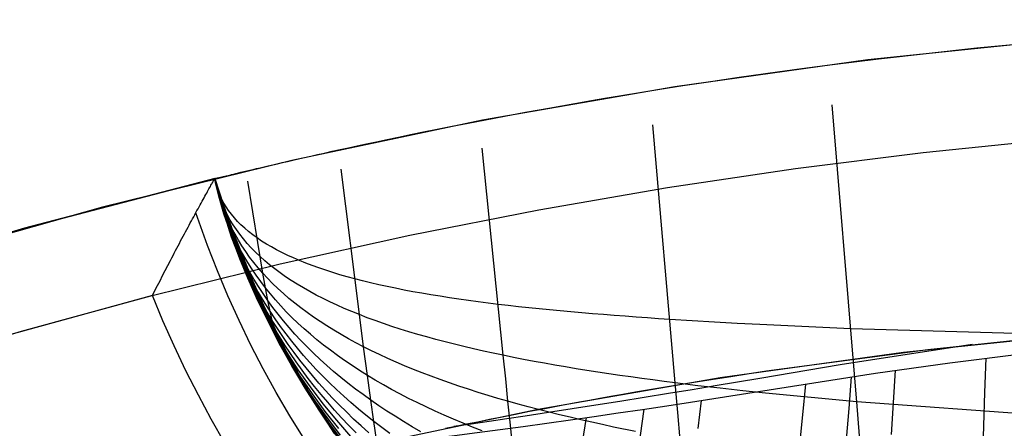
# Model space of a CAD drawing. Header units: millimetres. Extents: x -58 to 58, y -58 to 57.
# Tile 62 of 102: x -15.56 to -5.54, y 53.33 to 57.49. Entities that reach past the tile are written whole.
import ezdxf

# ---------------------------------------------------------------- set-up
doc = ezdxf.new("R2010")
doc.units = ezdxf.units.MM
doc.header["$MEASUREMENT"] = 0
doc.layers.add('Predefinito', color=5, linetype='Continuous')

msp = doc.modelspace()

# ---------------------------------------------------------------- linework, layer by layer
at = {"layer": 'Predefinito'}
for points in [[(20.39, 53.763), (18.522, 54.435), (16.632, 55.042), (14.722, 55.583), (12.795, 56.058), (10.852, 56.467), (8.897, 56.808), (6.931, 57.081), (4.957, 57.286), (2.976, 57.423), (0.992, 57.491), (-0.992, 57.491), (-2.976, 57.423), (-4.957, 57.286), (-6.931, 57.081), (-8.897, 56.808), (-10.852, 56.467), (-12.795, 56.058), (-14.722, 55.583), (-16.632, 55.042)], [(-16.864, 53.925), (-15.546, 54.319), (-14.228, 54.679), (-12.911, 55.005), (-11.594, 55.298), (-10.281, 55.557), (-8.971, 55.783), (-7.667, 55.977), (-6.368, 56.14), (-5.077, 56.271), (-3.793, 56.373), (-2.519, 56.444), (-1.254, 56.486), (0, 56.5), (1.254, 56.486), (2.519, 56.444), (3.793, 56.373)], [(-21.201, 53.449), (-19.328, 54.154), (-17.432, 54.794), (-15.514, 55.368), (-13.578, 55.874)], [(-13.578, 55.874), (-15.514, 55.368), (-17.432, 54.794), (-19.328, 54.154), (-21.201, 53.449)], [(-13.578, 55.874), (-13.488, 55.602), (-13.393, 55.338), (-13.294, 55.08), (-13.19, 54.829), (-13.081, 54.585), (-12.968, 54.347), (-12.851, 54.116), (-12.729, 53.891), (-12.602, 53.672), (-12.472, 53.46), (-12.337, 53.254)], [(-12.337, 53.254), (-12.472, 53.46), (-12.602, 53.672), (-12.729, 53.891), (-12.851, 54.116), (-12.968, 54.347), (-13.081, 54.585), (-13.19, 54.829), (-13.294, 55.08), (-13.393, 55.338), (-13.488, 55.602), (-13.578, 55.874)], [(-12.337, 53.254), (-12.472, 53.46), (-12.602, 53.672), (-12.729, 53.891), (-12.851, 54.116), (-12.968, 54.347), (-13.081, 54.585), (-13.19, 54.829), (-13.294, 55.08), (-13.393, 55.338), (-13.488, 55.602), (-13.578, 55.874)], [(-14.212, 54.683), (-15.728, 54.267), (-17.233, 53.808), (-18.724, 53.307), (-20.2, 52.766)], [(-13.474, 53.181), (-13.613, 53.423), (-13.745, 53.669), (-13.871, 53.917), (-13.991, 54.17), (-14.105, 54.425), (-14.212, 54.683)], [(21.073, 50.261), (19.326, 50.958), (17.556, 51.595), (15.764, 52.17), (13.954, 52.683), (12.127, 53.134), (10.286, 53.521), (8.433, 53.844), (6.569, 54.103), (4.698, 54.297), (2.821, 54.427), (0.941, 54.492), (-0.941, 54.492), (-2.821, 54.427), (-4.698, 54.297), (-6.569, 54.103), (-8.433, 53.844), (-10.286, 53.521), (-12.127, 53.134), (-13.954, 52.683), (-15.764, 52.17)]]:
    msp.add_lwpolyline(points, dxfattribs=at)
at = {"layer": 'Predefinito', "extrusion": (0, 1, 0)}
for points in [[(13.578, 319), (13.578, 60)], [(13.578, 60), (13.578, 35)]]:
    msp.add_lwpolyline(points, dxfattribs=at)
at = {"layer": 'Predefinito', "extrusion": (-0.308264, 0.951301, 0)}
msp.add_lwpolyline([(-4.307, 319), (-4.307, 319.022), (-4.306, 319.045), (-4.305, 319.067), (-4.303, 319.09), (-4.301, 319.113), (-4.298, 319.136), (-4.294, 319.159), (-4.29, 319.183), (-4.286, 319.206), (-4.281, 319.229), (-4.275, 319.253), (-4.268, 319.276), (-4.261, 319.3), (-4.254, 319.323), (-4.245, 319.346), (-4.236, 319.37)], dxfattribs=at)
at = {"layer": 'Predefinito', "extrusion": (-0.329788, 0.944055, 0)}
msp.add_lwpolyline([(-5.604, 319), (-5.603, 319.025), (-5.602, 319.05), (-5.601, 319.076), (-5.598, 319.102), (-5.595, 319.128), (-5.592, 319.154), (-5.587, 319.18), (-5.582, 319.206), (-5.576, 319.233), (-5.569, 319.259), (-5.562, 319.286), (-5.554, 319.312), (-5.545, 319.338), (-5.535, 319.364), (-5.524, 319.39), (-5.513, 319.416), (-5.501, 319.442), (-5.488, 319.467), (-5.474, 319.493), (-5.459, 319.518), (-5.444, 319.542), (-5.428, 319.566), (-5.411, 319.59), (-5.394, 319.613), (-5.375, 319.636), (-5.356, 319.658), (-5.337, 319.68), (-5.317, 319.701), (-5.296, 319.722), (-5.274, 319.742), (-5.252, 319.761), (-5.23, 319.78)], dxfattribs=at)
at = {"layer": 'Predefinito', "extrusion": (-0.374472, 0.927238, 0)}
msp.add_lwpolyline([(-8.299, 319), (-8.299, 319.022), (-8.298, 319.045), (-8.297, 319.067), (-8.295, 319.09), (-8.293, 319.113), (-8.29, 319.136), (-8.287, 319.159), (-8.283, 319.182), (-8.278, 319.205), (-8.273, 319.229), (-8.267, 319.252), (-8.261, 319.275), (-8.254, 319.298), (-8.246, 319.322), (-8.238, 319.345), (-8.229, 319.368), (-8.22, 319.391), (-8.21, 319.414), (-8.199, 319.437), (-8.188, 319.459), (-8.176, 319.482), (-8.163, 319.504), (-8.15, 319.526), (-8.136, 319.547), (-8.122, 319.568), (-8.107, 319.589), (-8.092, 319.61), (-8.076, 319.63), (-8.059, 319.65), (-8.042, 319.67), (-8.025, 319.689), (-8.006, 319.707), (-7.988, 319.725), (-7.969, 319.743), (-7.949, 319.76), (-7.93, 319.776), (-7.909, 319.792), (-7.889, 319.808), (-7.868, 319.823), (-7.847, 319.837), (-7.825, 319.851), (-7.803, 319.864), (-7.781, 319.876), (-7.759, 319.888), (-7.736, 319.9), (-7.713, 319.91), (-7.69, 319.92), (-7.667, 319.93), (-7.644, 319.939), (-7.621, 319.947), (-7.598, 319.954), (-7.575, 319.961), (-7.551, 319.968), (-7.528, 319.974), (-7.505, 319.979), (-7.481, 319.983), (-7.458, 319.987), (-7.435, 319.991), (-7.412, 319.994), (-7.389, 319.996), (-7.366, 319.998), (-7.344, 319.999), (-7.322, 320), (-7.299, 320)], dxfattribs=at)
at = {"layer": 'Predefinito', "extrusion": (-0.469552, 0.882905, 0)}
msp.add_lwpolyline([(-14.064, 319), (-14.064, 319.022), (-14.063, 319.045), (-14.062, 319.067), (-14.06, 319.09), (-14.058, 319.113), (-14.055, 319.136), (-14.052, 319.159), (-14.048, 319.182), (-14.043, 319.205), (-14.038, 319.229), (-14.032, 319.252), (-14.026, 319.275), (-14.019, 319.298), (-14.011, 319.322), (-14.003, 319.345), (-13.994, 319.368), (-13.985, 319.391), (-13.974, 319.414), (-13.964, 319.437), (-13.952, 319.459), (-13.941, 319.482), (-13.928, 319.504), (-13.915, 319.526), (-13.901, 319.547), (-13.887, 319.568), (-13.872, 319.589), (-13.857, 319.61), (-13.841, 319.63), (-13.824, 319.65), (-13.807, 319.67), (-13.789, 319.689), (-13.771, 319.707), (-13.753, 319.725), (-13.734, 319.743), (-13.714, 319.76), (-13.695, 319.776), (-13.674, 319.792), (-13.654, 319.808), (-13.633, 319.823), (-13.611, 319.837), (-13.59, 319.851), (-13.568, 319.864), (-13.546, 319.876), (-13.524, 319.888), (-13.501, 319.9), (-13.478, 319.91), (-13.455, 319.92), (-13.432, 319.93), (-13.409, 319.939), (-13.386, 319.947), (-13.363, 319.954), (-13.339, 319.961), (-13.316, 319.968), (-13.293, 319.974), (-13.269, 319.979), (-13.246, 319.983), (-13.223, 319.987), (-13.2, 319.991), (-13.177, 319.994), (-13.154, 319.996), (-13.131, 319.998), (-13.109, 319.999), (-13.086, 320), (-13.064, 320)], dxfattribs=at)
at = {"layer": 'Predefinito', "extrusion": (0.998479, -0.034688, 0.042855)}
msp.add_lwpolyline([(53.551, 29.487), (53.739, 29.256)], dxfattribs=at)
at = {"layer": 'Predefinito', "extrusion": (0.998971, -0.029025, 0.034847)}
msp.add_lwpolyline([(53.67, 29.36), (53.848, 29.147)], dxfattribs=at)
at = {"layer": 'Predefinito', "extrusion": (0.997988, -0.039087, 0.049918)}
msp.add_lwpolyline([(53.433, 29.614), (53.629, 29.364)], dxfattribs=at)
at = {"layer": 'Predefinito', "extrusion": (0.997259, -0.043249, 0.06003)}
msp.add_lwpolyline([(53.215, 29.876), (53.419, 29.593)], dxfattribs=at)
at = {"layer": 'Predefinito', "extrusion": (0.99708, -0.043151, 0.062999)}
msp.add_lwpolyline([(53.122, 30.021), (53.322, 29.729)], dxfattribs=at)
at = {"layer": 'Predefinito', "extrusion": (-0.519217, 0.854643, 0)}
msp.add_lwpolyline([(-17.097, 319), (-17.097, 319.022), (-17.096, 319.045), (-17.095, 319.067), (-17.093, 319.09), (-17.09, 319.113), (-17.088, 319.136), (-17.084, 319.159), (-17.08, 319.182), (-17.076, 319.205), (-17.07, 319.229), (-17.065, 319.252), (-17.058, 319.275), (-17.051, 319.298), (-17.044, 319.322), (-17.035, 319.345), (-17.027, 319.368), (-17.017, 319.391), (-17.007, 319.414), (-16.996, 319.437), (-16.985, 319.459), (-16.973, 319.482), (-16.961, 319.504), (-16.948, 319.526), (-16.934, 319.547), (-16.92, 319.568), (-16.905, 319.589), (-16.889, 319.61), (-16.873, 319.63), (-16.857, 319.65), (-16.84, 319.67), (-16.822, 319.689), (-16.804, 319.707), (-16.785, 319.725), (-16.766, 319.743), (-16.747, 319.76), (-16.727, 319.776), (-16.707, 319.792), (-16.686, 319.808), (-16.665, 319.823), (-16.644, 319.837), (-16.622, 319.851), (-16.601, 319.864), (-16.578, 319.876), (-16.556, 319.888), (-16.534, 319.9), (-16.511, 319.91), (-16.488, 319.92), (-16.465, 319.93), (-16.442, 319.939), (-16.419, 319.947), (-16.395, 319.954), (-16.372, 319.961), (-16.349, 319.968), (-16.325, 319.974), (-16.302, 319.979), (-16.279, 319.983), (-16.256, 319.987), (-16.233, 319.991), (-16.21, 319.994), (-16.187, 319.996), (-16.164, 319.998), (-16.141, 319.999), (-16.119, 320), (-16.097, 320)], dxfattribs=at)
at = {"layer": 'Predefinito', "extrusion": (0.99698, -0.042221, 0.065174)}
msp.add_lwpolyline([(53.039, 30.19), (53.228, 29.899)], dxfattribs=at)
at = {"layer": 'Predefinito', "extrusion": (0.996472, -0.041662, 0.072857)}
msp.add_lwpolyline([(52.868, 30.668), (53.014, 30.413)], dxfattribs=at)
at = {"layer": 'Predefinito', "extrusion": (-0.544361, 0.838851, 0)}
msp.add_lwpolyline([(-18.639, 319), (-18.639, 319.022), (-18.638, 319.045), (-18.637, 319.067), (-18.635, 319.09), (-18.633, 319.113), (-18.63, 319.136), (-18.627, 319.159), (-18.623, 319.182), (-18.618, 319.205), (-18.613, 319.229), (-18.607, 319.252), (-18.601, 319.275), (-18.594, 319.298), (-18.586, 319.322), (-18.578, 319.345), (-18.569, 319.368), (-18.56, 319.391), (-18.55, 319.414), (-18.539, 319.437), (-18.528, 319.459), (-18.516, 319.482), (-18.503, 319.504), (-18.49, 319.526), (-18.476, 319.547), (-18.462, 319.568), (-18.447, 319.589), (-18.432, 319.61), (-18.416, 319.63), (-18.399, 319.65), (-18.382, 319.67), (-18.364, 319.689), (-18.346, 319.707), (-18.328, 319.725), (-18.309, 319.743), (-18.289, 319.76), (-18.27, 319.776), (-18.249, 319.792), (-18.229, 319.808), (-18.208, 319.823), (-18.186, 319.837), (-18.165, 319.851), (-18.143, 319.864), (-18.121, 319.876), (-18.099, 319.888), (-18.076, 319.9), (-18.053, 319.91), (-18.03, 319.92), (-18.007, 319.93), (-17.984, 319.939), (-17.961, 319.947), (-17.938, 319.954), (-17.914, 319.961), (-17.891, 319.968), (-17.868, 319.974), (-17.844, 319.979), (-17.821, 319.983), (-17.798, 319.987), (-17.775, 319.991), (-17.752, 319.994), (-17.729, 319.996), (-17.706, 319.998), (-17.684, 319.999), (-17.661, 320), (-17.639, 320)], dxfattribs=at)
at = {"layer": 'Predefinito'}
for points in [[(-13.578, 55.874, 35), (-13.574, 55.875, 34.839), (-13.566, 55.877, 34.678), (-13.555, 55.88, 34.518), (-13.538, 55.883, 34.357), (-13.518, 55.888, 34.196), (-13.493, 55.895, 34.035), (-13.462, 55.902, 33.874), (-13.426, 55.91, 33.714), (-13.406, 55.915, 33.633), (-13.385, 55.92, 33.553), (-13.362, 55.926, 33.473), (-13.337, 55.932, 33.392), (-13.311, 55.938, 33.312), (-13.283, 55.945, 33.231), (-13.253, 55.952, 33.151), (-13.221, 55.959, 33.071), (-13.188, 55.967, 32.99), (-13.152, 55.976, 32.91), (-13.115, 55.984, 32.829), (-13.075, 55.994, 32.749), (-13.033, 56.004, 32.669), (-12.988, 56.014, 32.588), (-12.941, 56.025, 32.508), (-12.892, 56.036, 32.427), (-12.839, 56.048, 32.347), (-12.784, 56.061, 32.267), (-12.726, 56.074, 32.186), (-12.665, 56.088, 32.106), (-12.6, 56.102, 32.026), (-12.532, 56.118, 31.945), (-12.46, 56.134, 31.865), (-12.383, 56.151, 31.785), (-12.303, 56.168, 31.704), (-12.218, 56.187, 31.624), (-12.128, 56.206, 31.544), (-12.033, 56.227, 31.463), (-11.931, 56.249, 31.383), (-11.823, 56.271, 31.303), (-11.708, 56.295, 31.222), (-11.585, 56.321, 31.142), (-11.454, 56.348, 31.062), (-11.314, 56.376, 30.981), (-11.162, 56.406, 30.901), (-10.999, 56.438, 30.821), (-10.822, 56.472, 30.74), (-10.629, 56.509, 30.66), (-10.415, 56.549, 30.58), (-10.178, 56.592, 30.499), (-9.912, 56.639, 30.419), (-9.766, 56.665, 30.379), (-9.608, 56.692, 30.339), (-9.438, 56.72, 30.299), (-9.252, 56.751, 30.259), (-9.047, 56.784, 30.219), (-8.816, 56.82, 30.179), (-8.553, 56.86, 30.139), (-8.241, 56.906, 30.099), (-7.85, 56.962, 30.06), (-7.605, 56.995, 30.04), (-7.291, 57.036, 30.021), (-6.823, 57.094, 30.002), (-5.824, 57.204, 29.996), (-4.68, 57.309, 29.998)], [(-6.83, 49.539, 60), (-6.821, 49.617, 55.219), (-6.812, 49.772, 52.034), (-6.809, 49.887, 50.442), (-6.809, 50.031, 48.851), (-6.812, 50.207, 47.262), (-6.82, 50.423, 45.679), (-6.832, 50.685, 44.105), (-6.84, 50.836, 43.323), (-6.85, 51.001, 42.544), (-6.861, 51.181, 41.769), (-6.874, 51.377, 40.999), (-6.889, 51.589, 40.234), (-6.905, 51.82, 39.474), (-6.923, 52.069, 38.72), (-6.944, 52.337, 37.972), (-6.966, 52.624, 37.233), (-6.99, 52.93, 36.502), (-7.016, 53.253, 35.783), (-7.044, 53.599, 35.074), (-7.074, 53.965, 34.384), (-7.296, 56.626, 29.61)], [(-8.654, 50.195, 60), (-8.664, 50.28, 55.263), (-8.663, 50.427, 52.107), (-8.665, 50.665, 48.953), (-8.67, 50.824, 47.378), (-8.679, 51.017, 45.808), (-8.692, 51.249, 44.246), (-8.71, 51.527, 42.695), (-8.721, 51.685, 41.925), (-8.733, 51.857, 41.158), (-8.747, 52.043, 40.396), (-8.763, 52.245, 39.638), (-8.78, 52.462, 38.885), (-8.799, 52.696, 38.138), (-8.82, 52.946, 37.398), (-8.842, 53.212, 36.665), (-8.866, 53.493, 35.942), (-8.892, 53.794, 35.229), (-9.121, 56.42, 29.694)], [(-10.329, 51.166, 60), (-10.368, 51.301, 53.852), (-10.382, 51.455, 50.779), (-10.403, 51.687, 47.71), (-10.418, 51.842, 46.18), (-10.436, 52.029, 44.657), (-10.458, 52.253, 43.142), (-10.485, 52.518, 41.638), (-10.516, 52.83, 40.148), (-10.533, 53.004, 39.409), (-10.552, 53.192, 38.674), (-10.573, 53.393, 37.945), (-10.594, 53.607, 37.222), (-10.617, 53.833, 36.507), (-10.642, 54.074, 35.799), (-10.856, 56.183, 30.275)], [(-11.749, 52.48, 60), (-11.83, 52.675, 51.222), (-11.865, 52.83, 48.299), (-11.907, 53.062, 45.388), (-11.931, 53.217, 43.94), (-11.959, 53.4, 42.501), (-11.99, 53.617, 41.071), (-12.025, 53.87, 39.652), (-12.063, 54.161, 38.249), (-12.106, 54.488, 36.867), (-12.292, 55.969, 31.457)], [(-14.212, 54.683, 320), (-14.187, 54.733, 319.999), (-14.161, 54.784, 319.996), (-14.135, 54.834, 319.992), (-14.109, 54.886, 319.985), (-14.083, 54.937, 319.977), (-14.056, 54.988, 319.967), (-14.03, 55.039, 319.954), (-14.016, 55.065, 319.947), (-14.003, 55.09, 319.94), (-13.99, 55.115, 319.932), (-13.977, 55.14, 319.923), (-13.964, 55.165, 319.914), (-13.951, 55.19, 319.905), (-13.938, 55.214, 319.895), (-13.925, 55.239, 319.884), (-13.912, 55.263, 319.873), (-13.899, 55.286, 319.862), (-13.887, 55.31, 319.85), (-13.875, 55.333, 319.838), (-13.862, 55.356, 319.825), (-13.85, 55.378, 319.812), (-13.838, 55.4, 319.798), (-13.827, 55.422, 319.784), (-13.815, 55.443, 319.77), (-13.804, 55.464, 319.755), (-13.792, 55.485, 319.739), (-13.781, 55.506, 319.723), (-13.77, 55.527, 319.706), (-13.759, 55.547, 319.688), (-13.748, 55.567, 319.67), (-13.737, 55.586, 319.651), (-13.727, 55.605, 319.632), (-13.717, 55.624, 319.613), (-13.707, 55.642, 319.592), (-13.697, 55.66, 319.572), (-13.687, 55.677, 319.55), (-13.678, 55.694, 319.528), (-13.669, 55.71, 319.506), (-13.66, 55.726, 319.483), (-13.652, 55.741, 319.459), (-13.644, 55.755, 319.435), (-13.637, 55.768, 319.411), (-13.63, 55.781, 319.387), (-13.623, 55.793, 319.362), (-13.617, 55.805, 319.336), (-13.611, 55.815, 319.31), (-13.605, 55.825, 319.283), (-13.603, 55.83, 319.27), (-13.6, 55.834, 319.257), (-13.598, 55.838, 319.243), (-13.596, 55.842, 319.229), (-13.594, 55.846, 319.216), (-13.592, 55.849, 319.202), (-13.59, 55.853, 319.188), (-13.588, 55.856, 319.174), (-13.586, 55.859, 319.16), (-13.585, 55.861, 319.146), (-13.584, 55.864, 319.131), (-13.582, 55.866, 319.117), (-13.581, 55.868, 319.103), (-13.58, 55.869, 319.088), (-13.58, 55.871, 319.074), (-13.579, 55.872, 319.059), (-13.578, 55.873, 319.044), (-13.578, 55.873, 319.03), (-13.578, 55.874, 319.015), (-13.578, 55.874, 319)], [(-12.346, 53.265, 58.584), (-12.478, 53.466, 58.596), (-12.604, 53.672, 58.609), (-12.725, 53.88, 58.622), (-12.841, 54.092, 58.636), (-12.951, 54.306, 58.65), (-13.055, 54.524, 58.664), (-13.155, 54.744, 58.678), (-13.249, 54.966, 58.692), (-13.338, 55.19, 58.706), (-13.423, 55.416, 58.721), (-13.503, 55.644, 58.735), (-13.578, 55.874, 58.75)], [(-12.358, 53.279, 57.168), (-12.489, 53.479, 57.193), (-12.615, 53.683, 57.219), (-12.735, 53.89, 57.245), (-12.85, 54.1, 57.272), (-12.959, 54.314, 57.299), (-13.063, 54.53, 57.327), (-13.161, 54.748, 57.355), (-13.254, 54.969, 57.384), (-13.342, 55.192, 57.413), (-13.426, 55.418, 57.442), (-13.504, 55.645, 57.471), (-13.578, 55.874, 57.5)], [(-12.371, 53.297, 55.751), (-12.502, 53.496, 55.789), (-12.628, 53.697, 55.828), (-12.747, 53.903, 55.868), (-12.861, 54.111, 55.908), (-12.97, 54.322, 55.949), (-13.072, 54.537, 55.991), (-13.169, 54.754, 56.033), (-13.261, 54.973, 56.076), (-13.348, 55.195, 56.119), (-13.429, 55.42, 56.162), (-13.506, 55.646, 56.206), (-13.578, 55.874, 56.25)], [(-12.385, 53.321, 54.335), (-12.516, 53.516, 54.386), (-12.642, 53.716, 54.437), (-12.761, 53.919, 54.49), (-12.874, 54.125, 54.544), (-12.982, 54.334, 54.599), (-13.083, 54.546, 54.654), (-13.179, 54.761, 54.711), (-13.27, 54.979, 54.768), (-13.355, 55.199, 54.825), (-13.434, 55.422, 54.883), (-13.508, 55.647, 54.942), (-13.578, 55.874, 55)], [(-12.263, 53.162, 52.858), (-12.401, 53.351, 52.92), (-12.532, 53.544, 52.983), (-12.657, 53.74, 53.047), (-12.776, 53.94, 53.113), (-12.889, 54.143, 53.18), (-12.995, 54.349, 53.249), (-13.096, 54.559, 53.318), (-13.191, 54.771, 53.389), (-13.279, 54.987, 53.46), (-13.362, 55.205, 53.532), (-13.439, 55.426, 53.604), (-13.511, 55.649, 53.677), (-13.578, 55.874, 53.75)], [(-12.28, 53.206, 51.43), (-12.417, 53.39, 51.504), (-12.549, 53.579, 51.58), (-12.674, 53.771, 51.657), (-12.792, 53.967, 51.736), (-12.904, 54.167, 51.817), (-13.01, 54.37, 51.899), (-13.109, 54.576, 51.982), (-13.203, 54.785, 52.067), (-13.289, 54.998, 52.152), (-13.37, 55.213, 52.238), (-13.445, 55.431, 52.325), (-13.514, 55.651, 52.412), (-13.578, 55.874, 52.5)], [(-12.298, 53.26, 50.003), (-12.435, 53.44, 50.089), (-12.566, 53.624, 50.177), (-12.691, 53.812, 50.267), (-12.809, 54.003, 50.359), (-12.921, 54.198, 50.453), (-13.025, 54.397, 50.549), (-13.123, 54.599, 50.646), (-13.215, 54.804, 50.745), (-13.3, 55.012, 50.844), (-13.379, 55.223, 50.945), (-13.451, 55.438, 51.046), (-13.518, 55.654, 51.148), (-13.578, 55.874, 51.25)], [(-12.316, 53.328, 48.576), (-12.454, 53.503, 48.674), (-12.585, 53.681, 48.775), (-12.709, 53.863, 48.878), (-12.827, 54.049, 48.983), (-12.937, 54.239, 49.09), (-13.041, 54.432, 49.2), (-13.138, 54.628, 49.311), (-13.228, 54.828, 49.423), (-13.311, 55.031, 49.537), (-13.388, 55.237, 49.652), (-13.458, 55.447, 49.767), (-13.521, 55.659, 49.883), (-13.578, 55.874, 50)], [(-12.193, 53.249, 47.045), (-12.337, 53.413, 47.152), (-12.474, 53.581, 47.262), (-12.605, 53.752, 47.375), (-12.729, 53.927, 47.49), (-12.845, 54.106, 47.608), (-12.955, 54.289, 47.729), (-13.058, 54.476, 47.852), (-13.153, 54.665, 47.976), (-13.241, 54.859, 48.102), (-13.322, 55.056, 48.23), (-13.397, 55.256, 48.359), (-13.464, 55.459, 48.489), (-13.524, 55.665, 48.619), (-13.578, 55.874, 48.75)], [(-12.14, 53.285, 45.555), (-12.215, 53.361, 45.613), (-12.288, 53.439, 45.672), (-12.359, 53.517, 45.732), (-12.428, 53.596, 45.792), (-12.496, 53.676, 45.853), (-12.562, 53.757, 45.915), (-12.626, 53.839, 45.978), (-12.689, 53.923, 46.042), (-12.749, 54.007, 46.106), (-12.808, 54.092, 46.171), (-12.865, 54.177, 46.237), (-12.92, 54.264, 46.303), (-12.974, 54.352, 46.37), (-13.075, 54.53, 46.506), (-13.169, 54.712, 46.644), (-13.255, 54.898, 46.783), (-13.334, 55.086, 46.925), (-13.406, 55.278, 47.067), (-13.47, 55.474, 47.211), (-13.528, 55.672, 47.355), (-13.578, 55.874, 47.5)], [(-12.011, 53.285, 44), (-12.089, 53.355, 44.061), (-12.165, 53.425, 44.124), (-12.239, 53.497, 44.187), (-12.312, 53.569, 44.251), (-12.383, 53.642, 44.316), (-12.452, 53.717, 44.382), (-12.52, 53.792, 44.449), (-12.585, 53.868, 44.517), (-12.649, 53.946, 44.586), (-12.711, 54.024, 44.655), (-12.771, 54.103, 44.726), (-12.83, 54.183, 44.797), (-12.886, 54.264, 44.868), (-12.941, 54.346, 44.941), (-12.994, 54.429, 45.014), (-13.044, 54.513, 45.088), (-13.093, 54.597, 45.163), (-13.14, 54.683, 45.238), (-13.185, 54.77, 45.314), (-13.27, 54.945, 45.466), (-13.346, 55.124, 45.621), (-13.416, 55.307, 45.777), (-13.477, 55.493, 45.934), (-13.531, 55.682, 46.092), (-13.578, 55.874, 46.25)], [(-11.795, 53.277, 42.374), (-11.878, 53.338, 42.437), (-11.959, 53.4, 42.501), (-12.039, 53.463, 42.566), (-12.116, 53.527, 42.632), (-12.192, 53.592, 42.699), (-12.266, 53.658, 42.767), (-12.339, 53.725, 42.837), (-12.41, 53.793, 42.907), (-12.478, 53.862, 42.979), (-12.546, 53.931, 43.051), (-12.611, 54.002, 43.125), (-12.674, 54.073, 43.199), (-12.736, 54.146, 43.274), (-12.795, 54.219, 43.35), (-12.853, 54.293, 43.427), (-12.909, 54.369, 43.505), (-12.963, 54.445, 43.583), (-13.015, 54.522, 43.663), (-13.065, 54.6, 43.743), (-13.113, 54.679, 43.823), (-13.159, 54.758, 43.905), (-13.203, 54.839, 43.987), (-13.245, 54.92, 44.069), (-13.285, 55.003, 44.152), (-13.323, 55.086, 44.235), (-13.359, 55.17, 44.319), (-13.426, 55.341, 44.488), (-13.484, 55.516, 44.658), (-13.535, 55.693, 44.829), (-13.578, 55.874, 45)], [(-11.481, 53.296, 40.681), (-11.57, 53.347, 40.742), (-11.657, 53.4, 40.805), (-11.743, 53.453, 40.87), (-11.827, 53.507, 40.935), (-11.909, 53.561, 41.002), (-11.99, 53.617, 41.071), (-12.069, 53.674, 41.14), (-12.147, 53.731, 41.211), (-12.223, 53.79, 41.283), (-12.296, 53.849, 41.357), (-12.369, 53.909, 41.431), (-12.439, 53.971, 41.506), (-12.507, 54.033, 41.583), (-12.574, 54.096, 41.661), (-12.639, 54.16, 41.739), (-12.702, 54.224, 41.819), (-12.762, 54.29, 41.9), (-12.821, 54.357, 41.981), (-12.878, 54.424, 42.064), (-12.934, 54.493, 42.147), (-12.987, 54.562, 42.231), (-13.038, 54.632, 42.316), (-13.087, 54.703, 42.402), (-13.134, 54.775, 42.489), (-13.179, 54.848, 42.576), (-13.222, 54.922, 42.664), (-13.263, 54.996, 42.752), (-13.301, 55.072, 42.841), (-13.338, 55.148, 42.93), (-13.373, 55.226, 43.02), (-13.406, 55.304, 43.111), (-13.436, 55.383, 43.201), (-13.465, 55.462, 43.292), (-13.492, 55.543, 43.383), (-13.516, 55.625, 43.475), (-13.539, 55.707, 43.566), (-13.578, 55.874, 43.75)], [(-10.855, 53.304, 38.825), (-10.954, 53.343, 38.88), (-11.051, 53.382, 38.935), (-11.147, 53.423, 38.993), (-11.242, 53.464, 39.052), (-11.335, 53.506, 39.112), (-11.426, 53.549, 39.175), (-11.517, 53.592, 39.238), (-11.605, 53.636, 39.304), (-11.693, 53.681, 39.371), (-11.778, 53.727, 39.439), (-11.862, 53.774, 39.509), (-11.944, 53.822, 39.58), (-12.025, 53.87, 39.652), (-12.104, 53.919, 39.726), (-12.181, 53.97, 39.802), (-12.256, 54.021, 39.878), (-12.33, 54.072, 39.956), (-12.401, 54.125, 40.035), (-12.471, 54.179, 40.115), (-12.539, 54.233, 40.197), (-12.605, 54.288, 40.279), (-12.669, 54.344, 40.363), (-12.731, 54.401, 40.447), (-12.792, 54.459, 40.533), (-12.85, 54.518, 40.62), (-12.906, 54.578, 40.708), (-12.96, 54.638, 40.796), (-13.012, 54.699, 40.886), (-13.062, 54.762, 40.976), (-13.11, 54.825, 41.067), (-13.156, 54.889, 41.159), (-13.2, 54.953, 41.252), (-13.242, 55.019, 41.345), (-13.281, 55.086, 41.439), (-13.319, 55.153, 41.534), (-13.354, 55.221, 41.629), (-13.388, 55.291, 41.724), (-13.419, 55.361, 41.82), (-13.448, 55.431, 41.917), (-13.475, 55.503, 42.014), (-13.5, 55.576, 42.11), (-13.522, 55.649, 42.208), (-13.543, 55.723, 42.305), (-13.561, 55.798, 42.402), (-13.578, 55.874, 42.5)], [(-9.296, 53.298, 36.759), (-9.52, 53.344, 36.817), (-9.631, 53.368, 36.849), (-9.741, 53.392, 36.883), (-9.851, 53.417, 36.918), (-9.96, 53.443, 36.956), (-10.068, 53.468, 36.995), (-10.175, 53.495, 37.037), (-10.282, 53.522, 37.08), (-10.387, 53.55, 37.125), (-10.491, 53.578, 37.173), (-10.594, 53.607, 37.222), (-10.697, 53.636, 37.273), (-10.797, 53.666, 37.326), (-10.897, 53.697, 37.38), (-10.996, 53.728, 37.437), (-11.093, 53.76, 37.496), (-11.188, 53.793, 37.556), (-11.283, 53.827, 37.618), (-11.376, 53.861, 37.681), (-11.467, 53.896, 37.747), (-11.557, 53.931, 37.814), (-11.646, 53.968, 37.883), (-11.733, 54.005, 37.953), (-11.818, 54.043, 38.025), (-11.901, 54.081, 38.098), (-11.983, 54.12, 38.173), (-12.063, 54.161, 38.249), (-12.142, 54.201, 38.327), (-12.218, 54.243, 38.406), (-12.293, 54.285, 38.487), (-12.366, 54.329, 38.569), (-12.437, 54.373, 38.652), (-12.506, 54.418, 38.737), (-12.574, 54.463, 38.822), (-12.639, 54.51, 38.909), (-12.702, 54.557, 38.997), (-12.764, 54.605, 39.087), (-12.823, 54.654, 39.177), (-12.88, 54.704, 39.268), (-12.936, 54.754, 39.361), (-12.989, 54.806, 39.454), (-13.04, 54.858, 39.549), (-13.089, 54.911, 39.644), (-13.136, 54.965, 39.74), (-13.181, 55.02, 39.837), (-13.223, 55.075, 39.935), (-13.263, 55.132, 40.033), (-13.302, 55.189, 40.132), (-13.338, 55.247, 40.232), (-13.371, 55.306, 40.332), (-13.403, 55.366, 40.433), (-13.433, 55.427, 40.534), (-13.46, 55.488, 40.636), (-13.485, 55.55, 40.737), (-13.508, 55.613, 40.84), (-13.529, 55.677, 40.942), (-13.547, 55.742, 41.045), (-13.564, 55.808, 41.147), (-13.578, 55.874, 41.25)], [(-5.181, 53.464, 34.97), (-7.044, 53.599, 35.074), (-7.972, 53.688, 35.124), (-8.203, 53.712, 35.142), (-8.434, 53.738, 35.165), (-8.663, 53.765, 35.193), (-8.892, 53.794, 35.229), (-9.005, 53.808, 35.249), (-9.119, 53.823, 35.272), (-9.232, 53.838, 35.296), (-9.345, 53.854, 35.323), (-9.457, 53.87, 35.352), (-9.568, 53.886, 35.382), (-9.679, 53.903, 35.415), (-9.79, 53.92, 35.449), (-9.899, 53.938, 35.486), (-10.008, 53.956, 35.524), (-10.116, 53.974, 35.565), (-10.223, 53.993, 35.608), (-10.329, 54.012, 35.652), (-10.435, 54.032, 35.699), (-10.539, 54.053, 35.748), (-10.642, 54.074, 35.799), (-10.744, 54.095, 35.851), (-10.844, 54.117, 35.906), (-10.944, 54.14, 35.963), (-11.042, 54.163, 36.022), (-11.139, 54.186, 36.082), (-11.234, 54.211, 36.145), (-11.329, 54.236, 36.209), (-11.421, 54.261, 36.276), (-11.512, 54.287, 36.344), (-11.602, 54.314, 36.413), (-11.69, 54.341, 36.485), (-11.777, 54.369, 36.558), (-11.861, 54.398, 36.633), (-11.945, 54.427, 36.709), (-12.026, 54.457, 36.787), (-12.106, 54.488, 36.867), (-12.184, 54.519, 36.948), (-12.26, 54.552, 37.031), (-12.334, 54.585, 37.115), (-12.406, 54.618, 37.2), (-12.476, 54.652, 37.287), (-12.545, 54.688, 37.375), (-12.611, 54.723, 37.465), (-12.676, 54.76, 37.556), (-12.738, 54.797, 37.648), (-12.799, 54.835, 37.741), (-12.857, 54.874, 37.835), (-12.913, 54.914, 37.931), (-12.968, 54.954, 38.027), (-13.02, 54.995, 38.125), (-13.07, 55.037, 38.223), (-13.117, 55.08, 38.323), (-13.163, 55.124, 38.423), (-13.206, 55.168, 38.524), (-13.247, 55.213, 38.626), (-13.286, 55.259, 38.729), (-13.323, 55.306, 38.833), (-13.357, 55.354, 38.937), (-13.39, 55.402, 39.042), (-13.42, 55.451, 39.147), (-13.447, 55.501, 39.252), (-13.473, 55.552, 39.358), (-13.496, 55.604, 39.465), (-13.517, 55.656, 39.572), (-13.535, 55.71, 39.678), (-13.552, 55.764, 39.786), (-13.566, 55.818, 39.893), (-13.578, 55.874, 40)], [(-3.391, 54.24, 33.542), (-7.106, 54.344, 33.7), (-8.031, 54.387, 33.74), (-8.261, 54.399, 33.756), (-8.491, 54.412, 33.777), (-8.72, 54.426, 33.804), (-8.948, 54.44, 33.838), (-9.061, 54.447, 33.858), (-9.175, 54.455, 33.88), (-9.288, 54.463, 33.904), (-9.4, 54.471, 33.931), (-9.512, 54.48, 33.959), (-9.623, 54.488, 33.99), (-9.734, 54.497, 34.022), (-9.844, 54.506, 34.057), (-9.954, 54.516, 34.094), (-10.062, 54.526, 34.133), (-10.17, 54.536, 34.174), (-10.277, 54.547, 34.217), (-10.383, 54.558, 34.263), (-10.488, 54.569, 34.31), (-10.592, 54.581, 34.36), (-10.695, 54.593, 34.412), (-10.796, 54.605, 34.466), (-10.897, 54.618, 34.522), (-10.996, 54.632, 34.58), (-11.094, 54.646, 34.64), (-11.19, 54.66, 34.703), (-11.285, 54.675, 34.767), (-11.379, 54.69, 34.833), (-11.471, 54.706, 34.901), (-11.562, 54.722, 34.971), (-11.651, 54.739, 35.043), (-11.739, 54.757, 35.116), (-11.825, 54.775, 35.192), (-11.909, 54.793, 35.269), (-11.992, 54.812, 35.348), (-12.073, 54.832, 35.428), (-12.152, 54.853, 35.51), (-12.229, 54.874, 35.594), (-12.304, 54.895, 35.679), (-12.378, 54.917, 35.766), (-12.449, 54.94, 35.854), (-12.519, 54.964, 35.944), (-12.586, 54.988, 36.035), (-12.652, 55.013, 36.128), (-12.715, 55.039, 36.222), (-12.777, 55.065, 36.317), (-12.836, 55.092, 36.413), (-12.894, 55.12, 36.511), (-12.949, 55.148, 36.609), (-13.002, 55.177, 36.709), (-13.053, 55.207, 36.81), (-13.101, 55.238, 36.912), (-13.148, 55.269, 37.015), (-13.192, 55.301, 37.119), (-13.234, 55.334, 37.224), (-13.273, 55.368, 37.329), (-13.311, 55.402, 37.436), (-13.346, 55.437, 37.543), (-13.378, 55.473, 37.651), (-13.409, 55.51, 37.759), (-13.437, 55.547, 37.868), (-13.463, 55.585, 37.977), (-13.486, 55.624, 38.087), (-13.507, 55.664, 38.197), (-13.526, 55.704, 38.307), (-13.543, 55.746, 38.418), (-13.557, 55.788, 38.528), (-13.568, 55.83, 38.639), (-13.578, 55.874, 38.75)], [(-12.834, 54.084, 60), (-12.937, 54.239, 49.09), (-12.994, 54.429, 45.014), (-13.038, 54.632, 42.316), (-13.089, 54.911, 39.644), (-13.24, 55.848, 33.101)], [(-12.668, 53.224, 319.707), (-12.814, 53.457, 319.707), (-12.954, 53.694, 319.707), (-13.086, 53.935, 319.707), (-13.212, 54.179, 319.707), (-13.331, 54.427, 319.707), (-13.444, 54.679, 319.707), (-13.551, 54.934, 319.707), (-13.652, 55.193, 319.707), (-13.771, 55.525, 319.707)], [(-11.229, 53.331, 30.054), (-11.125, 53.352, 29.983), (-11.016, 53.375, 29.911), (-10.902, 53.398, 29.839), (-10.782, 53.423, 29.767), (-10.654, 53.449, 29.695), (-10.518, 53.475, 29.624), (-10.374, 53.504, 29.552), (-10.219, 53.533, 29.48), (-10.05, 53.565, 29.408), (-9.865, 53.6, 29.336), (-9.765, 53.618, 29.3), (-9.66, 53.637, 29.265), (-9.547, 53.657, 29.229), (-9.426, 53.679, 29.193), (-9.296, 53.701, 29.157), (-9.153, 53.726, 29.121), (-8.992, 53.753, 29.085), (-8.808, 53.784, 29.049), (-8.593, 53.818, 29.014), (-8.326, 53.86, 28.978), (-8.161, 53.886, 28.96), (-7.964, 53.915, 28.943), (-6.321, 54.132, 28.839), (-5.233, 54.248, 28.77)], [(-5.87, 54.183, 28.809), (-7.212, 53.978, 28.947), (-8.031, 53.839, 29.035), (-8.484, 53.763, 29.099), (-8.72, 53.723, 29.139), (-8.962, 53.684, 29.187), (-9.208, 53.644, 29.242), (-9.455, 53.605, 29.305), (-9.699, 53.567, 29.377), (-9.942, 53.529, 29.457), (-10.182, 53.492, 29.545), (-10.42, 53.455, 29.641), (-10.604, 53.428, 29.722), (-10.786, 53.4, 29.809), (-10.967, 53.374, 29.9), (-11.145, 53.348, 29.996)], [(-12.069, 53.147, 30.774), (-11.898, 53.166, 30.647), (-11.724, 53.186, 30.525), (-11.546, 53.207, 30.408), (-11.365, 53.229, 30.296), (-11.252, 53.243, 30.23), (-11.138, 53.258, 30.166), (-10.907, 53.287, 30.044), (-10.674, 53.318, 29.931), (-10.438, 53.35, 29.826), (-10.199, 53.384, 29.729), (-9.959, 53.418, 29.64), (-9.716, 53.452, 29.56), (-9.472, 53.488, 29.488), (-9.225, 53.524, 29.424), (-8.979, 53.56, 29.368), (-8.736, 53.597, 29.321), (-8.5, 53.633, 29.28), (-8.046, 53.704, 29.215), (-6.854, 53.892, 29.085), (-6.097, 53.999, 29.005), (-5.312, 54.095, 28.932)], [(-5.762, 53.026, 30.207), (-5.751, 53.355, 29.787), (-5.74, 53.696, 29.374), (-5.729, 54.046, 28.969)], [(-6.692, 53.267, 29.888), (-6.672, 53.59, 29.471), (-6.651, 53.922, 29.063)], [(-7.15, 53.218, 29.939), (-7.123, 53.532, 29.521), (-7.097, 53.855, 29.111)], [(-7.625, 53.166, 29.992), (-7.594, 53.469, 29.572), (-7.562, 53.781, 29.159)], [(-8.66, 53.328, 29.719), (-8.623, 53.614, 29.3)], [(-10.011, 47.517, 59.996), (-10.019, 47.573, 56.153), (-9.993, 47.72, 52.297), (-9.946, 47.987, 48.428), (-9.917, 48.177, 46.481), (-9.885, 48.42, 44.526), (-9.846, 48.725, 42.567), (-9.824, 48.905, 41.587), (-9.799, 49.105, 40.608), (-9.772, 49.327, 39.63), (-9.742, 49.572, 38.653), (-9.709, 49.843, 37.68), (-9.671, 50.139, 36.713), (-9.63, 50.461, 35.753), (-9.584, 50.811, 34.803), (-9.533, 51.188, 33.865), (-9.478, 51.594, 32.94), (-9.417, 52.029, 32.031), (-9.385, 52.258, 31.583), (-9.352, 52.496, 31.139), (-9.317, 52.741, 30.701), (-9.282, 52.994, 30.268), (-9.245, 53.256, 29.841), (-9.207, 53.526, 29.42)], [(-10.601, 47.81, 59.997), (-10.611, 47.865, 56.177), (-10.583, 48.002, 52.346), (-10.532, 48.249, 48.502), (-10.502, 48.427, 46.569), (-10.468, 48.653, 44.628), (-10.43, 48.939, 42.683), (-10.408, 49.107, 41.71), (-10.383, 49.295, 40.738), (-10.357, 49.503, 39.767), (-10.327, 49.733, 38.797), (-10.295, 49.987, 37.83), (-10.258, 50.264, 36.868), (-10.217, 50.567, 35.913), (-10.172, 50.894, 34.968), (-10.122, 51.248, 34.033), (-10.067, 51.628, 33.111), (-10.007, 52.036, 32.202), (-9.975, 52.251, 31.754), (-9.942, 52.474, 31.311), (-9.907, 52.704, 30.872), (-9.871, 52.942, 30.438), (-9.834, 53.187, 30.009), (-9.796, 53.441, 29.586)]]:
    msp.add_polyline3d(points, dxfattribs=at)

doc.saveas('drawing.dxf')
